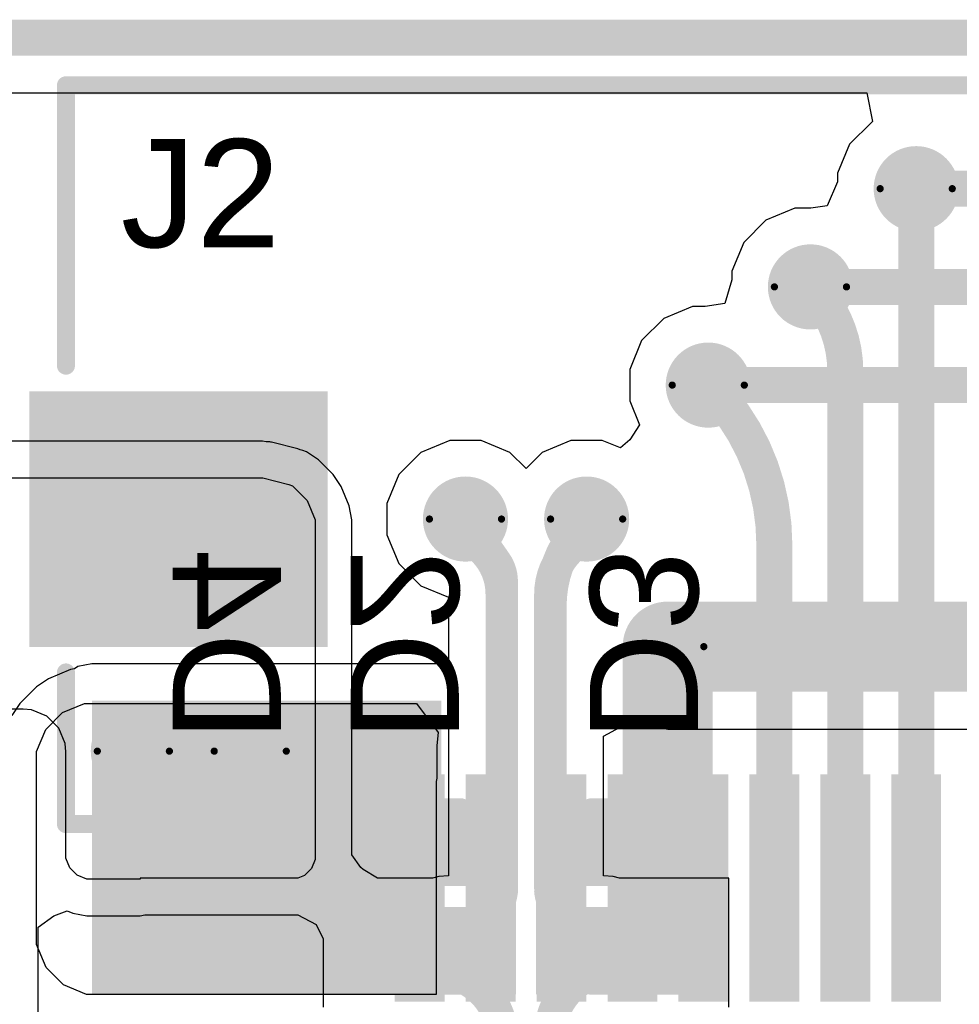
# Model space of a CAD drawing. Header units: inches. Extents: x -0.05 to 7.01, y -0.08 to 1.98.
# Tile 13 of 22: x 0.31 to 0.57, y 0.6 to 0.87. Entities that reach past the tile are written whole.
import ezdxf

# ---------------------------------------------------------------- set-up
doc = ezdxf.new("R2010")
doc.units = ezdxf.units.IN
doc.header["$MEASUREMENT"] = 0
for name, color, linetype in [('Board Outline', 216, 'Continuous'), ('Bottom Layer', 5, 'Continuous'), ('Bottom Overlay', 54, 'Continuous'), ('Bottom Paste', 16, 'Continuous'), ('Bottom Solder', 6, 'Continuous'), ('Drill Drawing', 1, 'Continuous'), ('Top Layer', 1, 'Continuous'), ('Top Overlay', 2, 'Continuous'), ('Top Paste', 8, 'Continuous'), ('Top Solder', 216, 'Continuous'), ('Via Holes', 16, 'Continuous')]:
    doc.layers.add(name, color=color, linetype=linetype)
doc.styles.add('Arial', font='txt', dxfattribs={"height": 0.2})

# ---------------------------------------------------------------- blocks, each defined once
blk = doc.blocks.new('HX0_5_10P_XJH2_0_043_2')
at = {"layer": 'Top Layer'}
for points in [[(-0.0541333, 0.080709), (-0.0442903, 0.080709), (-0.0442903, 0.021654), (-0.0541333, 0.021654)], [(-0.0344481, 0.0807089), (-0.0246051, 0.0807089), (-0.0246051, 0.0216539), (-0.0344481, 0.0216539)], [(-0.0147631, 0.0807089), (-0.0049201, 0.0807089), (-0.0049201, 0.0216539), (-0.0147631, 0.0216539)], [(0.0049218, 0.080709), (0.0147648, 0.080709), (0.0147648, 0.021654), (0.0049218, 0.021654)], [(0.0246069, 0.080709), (0.0344499, 0.080709), (0.0344499, 0.021654), (0.0246069, 0.021654)], [(0.0442919, 0.080709), (0.0541349, 0.080709), (0.0541349, 0.021654), (0.0442919, 0.021654)], [(0.0639769, 0.0807089), (0.0738199, 0.0807089), (0.0738199, 0.0216539), (0.0639769, 0.0216539)], [(0.0836619, 0.0807089), (0.0935049, 0.0807089), (0.0935049, 0.0216539), (0.0836619, 0.0216539)], [(0.1161395, -0.017717), (0.1948795, -0.017717), (0.1948795, -0.084646), (0.1161395, -0.084646)]]:
    blk.add_hatch(color=1, dxfattribs=at).paths.add_polyline_path(points)
at = {"layer": 'Top Paste'}
for points in [[(-0.0541333, 0.080709), (-0.0442903, 0.080709), (-0.0442903, 0.021654), (-0.0541333, 0.021654)], [(-0.0344481, 0.0807089), (-0.0246051, 0.0807089), (-0.0246051, 0.0216539), (-0.0344481, 0.0216539)], [(-0.0147631, 0.0807089), (-0.0049201, 0.0807089), (-0.0049201, 0.0216539), (-0.0147631, 0.0216539)], [(0.0049218, 0.080709), (0.0147648, 0.080709), (0.0147648, 0.021654), (0.0049218, 0.021654)], [(0.0246069, 0.080709), (0.0344499, 0.080709), (0.0344499, 0.021654), (0.0246069, 0.021654)], [(0.0442919, 0.080709), (0.0541349, 0.080709), (0.0541349, 0.021654), (0.0442919, 0.021654)], [(0.0639769, 0.0807089), (0.0738199, 0.0807089), (0.0738199, 0.0216539), (0.0639769, 0.0216539)], [(0.0836619, 0.0807089), (0.0935049, 0.0807089), (0.0935049, 0.0216539), (0.0836619, 0.0216539)], [(0.1161395, -0.017717), (0.1948795, -0.017717), (0.1948795, -0.084646), (0.1161395, -0.084646)]]:
    blk.add_hatch(color=8, dxfattribs=at).paths.add_polyline_path(points)
at = {"layer": 'Top Solder'}
for points in [[(-0.0561333, 0.082709), (-0.0422903, 0.082709), (-0.0422903, 0.019654), (-0.0561333, 0.019654)], [(-0.0364481, 0.0827089), (-0.0226051, 0.0827089), (-0.0226051, 0.0196539), (-0.0364481, 0.0196539)], [(-0.0167631, 0.0827089), (-0.0029201, 0.0827089), (-0.0029201, 0.0196539), (-0.0167631, 0.0196539)], [(0.0029218, 0.082709), (0.0167648, 0.082709), (0.0167648, 0.019654), (0.0029218, 0.019654)], [(0.0226069, 0.082709), (0.0364499, 0.082709), (0.0364499, 0.019654), (0.0226069, 0.019654)], [(0.0422919, 0.082709), (0.0561349, 0.082709), (0.0561349, 0.019654), (0.0422919, 0.019654)], [(0.0619769, 0.0827089), (0.0758199, 0.0827089), (0.0758199, 0.0196539), (0.0619769, 0.0196539)], [(0.0816619, 0.0827089), (0.0955049, 0.0827089), (0.0955049, 0.0196539), (0.0816619, 0.0196539)], [(0.1141395, -0.015717), (0.1968795, -0.015717), (0.1968795, -0.086646), (0.1141395, -0.086646)]]:
    blk.add_hatch(color=216, dxfattribs=at).paths.add_polyline_path(points)
at = {"layer": 'Top Overlay'}
for points, const_width in [([(0.1161396, 0.0571816), (0.1101394, 0.0511814)], 0.01), ([(0.1161396, 0.0571816), (0.1161396, 0.0451814)], 0.01), ([(0.1161396, 0.0451814), (0.1101394, 0.0511814)], 0.01), ([(0.1867285, 0.0334625), (0.1045745, 0.0334625)], 0.005), ([(0.1867285, 0.0334625), (0.1867285, -0.0086175)], 0.005), ([(0.1867225, -0.1715375), (0.1867224, -0.0937444)], 0.005), ([(0.1867225, -0.1715375), (-0.1867225, -0.1715375)], 0.005)]:
    blk.add_lwpolyline(points, dxfattribs=dict(at, const_width=const_width))
for points, const_width in [([(0.1136396, 0.0571816, 1), (0.1186396, 0.0571816, 1)], 0.005), ([(0.1136396, 0.0571816, 1), (0.1186396, 0.0571816, 1)], 0.005), ([(0.1076394, 0.0511814, 1), (0.1126394, 0.0511814, 1)], 0.005), ([(0.1076394, 0.0511814, 1), (0.1126394, 0.0511814, 1)], 0.005), ([(0.1136396, 0.0451814, 1), (0.1186396, 0.0451814, 1)], 0.005), ([(0.1136396, 0.0451814, 1), (0.1186396, 0.0451814, 1)], 0.005), ([(0.1033245, 0.0334625, 1), (0.1058245, 0.0334625, 1)], 0.0025), ([(0.1854785, 0.0334625, 1), (0.1879785, 0.0334625, 1)], 0.0025), ([(0.1854785, 0.0334625, 1), (0.1879785, 0.0334625, 1)], 0.0025), ([(0.1854785, -0.0086175, 1), (0.1879785, -0.0086175, 1)], 0.0025), ([(0.1854724, -0.0937444, 1), (0.1879724, -0.0937444, 1)], 0.0025), ([(0.1854725, -0.1715375, 1), (0.1879725, -0.1715375, 1)], 0.0025), ([(0.1854725, -0.1715375, 1), (0.1879725, -0.1715375, 1)], 0.0025)]:
    blk.add_lwpolyline(points, format="xyb", close=True, dxfattribs=dict(at, const_width=const_width))
blk = doc.blocks.new('DFN1006_2L__B__D____________B_11')
at = {"layer": 'Bottom Layer'}
for points in [[(-0.020669, 0.0137795), (-0.004921, 0.0137795), (-0.004921, -0.0137795), (-0.020669, -0.0137795)], [(0.0049211, 0.0137795), (0.0206691, 0.0137795), (0.0206691, -0.0137795), (0.0049211, -0.0137795)]]:
    blk.add_hatch(color=5, dxfattribs=at).paths.add_polyline_path(points)
at = {"layer": 'Bottom Paste'}
for points in [[(-0.020669, 0.0137795), (-0.004921, 0.0137795), (-0.004921, -0.0137795), (-0.020669, -0.0137795)], [(0.0049211, 0.0137795), (0.0206691, 0.0137795), (0.0206691, -0.0137795), (0.0049211, -0.0137795)]]:
    blk.add_hatch(color=16, dxfattribs=at).paths.add_polyline_path(points)
at = {"layer": 'Bottom Solder'}
for points in [[(-0.022669, 0.0157795), (-0.002921, 0.0157795), (-0.002921, -0.0157795), (-0.022669, -0.0157795)], [(0.0029211, 0.0157795), (0.0226691, 0.0157795), (0.0226691, -0.0157795), (0.0029211, -0.0157795)]]:
    blk.add_hatch(color=6, dxfattribs=at).paths.add_polyline_path(points)
at = {"layer": 'Bottom Overlay', "const_width": 0.005}
for points in [[(-0.0208001, 0.018471), (-0.024738, 0.014533)], [(-0.0208001, 0.018471), (-0.01, 0.018471)], [(0.0099999, 0.018471), (0.0208, 0.018471)], [(0.0208, 0.018471), (0.0247381, 0.014533)], [(-0.024738, 0.014533), (-0.024738, -0.014533)], [(0.0247381, 0.014533), (0.0247381, -0.014533)], [(-0.024738, -0.014533), (-0.0208001, -0.018471)], [(0.0247381, -0.014533), (0.0208, -0.018471)], [(-0.0208001, -0.018471), (-0.0196201, -0.018471)], [(-0.0196201, -0.018471), (-0.01, -0.018471)], [(0.0099999, -0.018471), (0.01962, -0.018471)], [(0.01962, -0.018471), (0.0208, -0.018471)]]:
    blk.add_lwpolyline(points, dxfattribs=at)
at = {"layer": 'Bottom Overlay', "const_width": 0.0025}
for points in [[(-0.0220501, 0.018471, 1), (-0.0195501, 0.018471, 1)], [(-0.0220501, 0.018471, 1), (-0.0195501, 0.018471, 1)], [(-0.01125, 0.018471, 1), (-0.00875, 0.018471, 1)], [(0.0087499, 0.018471, 1), (0.0112499, 0.018471, 1)], [(0.01955, 0.018471, 1), (0.02205, 0.018471, 1)], [(0.01955, 0.018471, 1), (0.02205, 0.018471, 1)], [(-0.025988, 0.014533, 1), (-0.023488, 0.014533, 1)], [(-0.025988, 0.014533, 1), (-0.023488, 0.014533, 1)], [(0.0234881, 0.014533, 1), (0.0259881, 0.014533, 1)], [(0.0234881, 0.014533, 1), (0.0259881, 0.014533, 1)], [(-0.025988, -0.014533, 1), (-0.023488, -0.014533, 1)], [(-0.025988, -0.014533, 1), (-0.023488, -0.014533, 1)], [(0.0234881, -0.014533, 1), (0.0259881, -0.014533, 1)], [(0.0234881, -0.014533, 1), (0.0259881, -0.014533, 1)], [(-0.0220501, -0.018471, 1), (-0.0195501, -0.018471, 1)], [(-0.0220501, -0.018471, 1), (-0.0195501, -0.018471, 1)], [(-0.0208701, -0.018471, 1), (-0.0183701, -0.018471, 1)], [(-0.0208701, -0.018471, 1), (-0.0183701, -0.018471, 1)], [(-0.01125, -0.018471, 1), (-0.00875, -0.018471, 1)], [(0.0087499, -0.018471, 1), (0.0112499, -0.018471, 1)], [(0.01837, -0.018471, 1), (0.02087, -0.018471, 1)], [(0.01837, -0.018471, 1), (0.02087, -0.018471, 1)], [(0.01955, -0.018471, 1), (0.02205, -0.018471, 1)], [(0.01955, -0.018471, 1), (0.02205, -0.018471, 1)]]:
    blk.add_lwpolyline(points, format="xyb", close=True, dxfattribs=at)
blk = doc.blocks.new('DFN1006_2L__B__D____________B_12')
at = {"layer": 'Bottom Layer'}
for points in [[(-0.020669, 0.0137795), (-0.004921, 0.0137795), (-0.004921, -0.0137795), (-0.020669, -0.0137795)], [(0.004921, 0.0137795), (0.020669, 0.0137795), (0.020669, -0.0137795), (0.004921, -0.0137795)]]:
    blk.add_hatch(color=5, dxfattribs=at).paths.add_polyline_path(points)
at = {"layer": 'Bottom Paste'}
for points in [[(-0.020669, 0.0137795), (-0.004921, 0.0137795), (-0.004921, -0.0137795), (-0.020669, -0.0137795)], [(0.004921, 0.0137795), (0.020669, 0.0137795), (0.020669, -0.0137795), (0.004921, -0.0137795)]]:
    blk.add_hatch(color=16, dxfattribs=at).paths.add_polyline_path(points)
at = {"layer": 'Bottom Solder'}
for points in [[(-0.022669, 0.0157795), (-0.002921, 0.0157795), (-0.002921, -0.0157795), (-0.022669, -0.0157795)], [(0.002921, 0.0157795), (0.022669, 0.0157795), (0.022669, -0.0157795), (0.002921, -0.0157795)]]:
    blk.add_hatch(color=6, dxfattribs=at).paths.add_polyline_path(points)
at = {"layer": 'Bottom Overlay', "const_width": 0.005}
for points in [[(-0.024738, 0.014533), (-0.0208, 0.018471)], [(-0.01, 0.018471), (-0.0208, 0.018471)], [(0.0208, 0.018471), (0.01, 0.018471)], [(0.024738, 0.014533), (0.0208, 0.018471)], [(-0.024738, -0.014533), (-0.024738, 0.014533)], [(0.024738, -0.014533), (0.024738, 0.014533)], [(-0.0208, -0.018471), (-0.024738, -0.014533)], [(0.0208, -0.018471), (0.024738, -0.014533)], [(-0.01962, -0.018471), (-0.0208, -0.018471)], [(-0.01, -0.018471), (-0.01962, -0.018471)], [(0.01962, -0.018471), (0.01, -0.018471)], [(0.0208, -0.018471), (0.01962, -0.018471)]]:
    blk.add_lwpolyline(points, dxfattribs=at)
at = {"layer": 'Bottom Overlay', "const_width": 0.0025}
for points in [[(-0.02205, 0.018471, 1), (-0.01955, 0.018471, 1)], [(-0.02205, 0.018471, 1), (-0.01955, 0.018471, 1)], [(-0.01125, 0.018471, 1), (-0.00875, 0.018471, 1)], [(0.00875, 0.018471, 1), (0.01125, 0.018471, 1)], [(0.01955, 0.018471, 1), (0.02205, 0.018471, 1)], [(0.01955, 0.018471, 1), (0.02205, 0.018471, 1)], [(-0.025988, 0.014533, 1), (-0.023488, 0.014533, 1)], [(-0.025988, 0.014533, 1), (-0.023488, 0.014533, 1)], [(0.023488, 0.014533, 1), (0.025988, 0.014533, 1)], [(0.023488, 0.014533, 1), (0.025988, 0.014533, 1)], [(-0.025988, -0.014533, 1), (-0.023488, -0.014533, 1)], [(-0.025988, -0.014533, 1), (-0.023488, -0.014533, 1)], [(0.023488, -0.014533, 1), (0.025988, -0.014533, 1)], [(0.023488, -0.014533, 1), (0.025988, -0.014533, 1)], [(-0.02205, -0.018471, 1), (-0.01955, -0.018471, 1)], [(-0.02205, -0.018471, 1), (-0.01955, -0.018471, 1)], [(-0.02087, -0.018471, 1), (-0.01837, -0.018471, 1)], [(-0.02087, -0.018471, 1), (-0.01837, -0.018471, 1)], [(-0.01125, -0.018471, 1), (-0.00875, -0.018471, 1)], [(0.00875, -0.018471, 1), (0.01125, -0.018471, 1)], [(0.01837, -0.018471, 1), (0.02087, -0.018471, 1)], [(0.01837, -0.018471, 1), (0.02087, -0.018471, 1)], [(0.01955, -0.018471, 1), (0.02205, -0.018471, 1)], [(0.01955, -0.018471, 1), (0.02205, -0.018471, 1)]]:
    blk.add_lwpolyline(points, format="xyb", close=True, dxfattribs=at)
blk = doc.blocks.new('DFN1006_2L__B__D____________B_13')
at = {"layer": 'Bottom Layer'}
for points in [[(-0.020669, 0.0137795), (-0.004921, 0.0137795), (-0.004921, -0.0137795), (-0.020669, -0.0137795)], [(0.004921, 0.0137795), (0.020669, 0.0137795), (0.020669, -0.0137795), (0.004921, -0.0137795)]]:
    blk.add_hatch(color=5, dxfattribs=at).paths.add_polyline_path(points)
at = {"layer": 'Bottom Paste'}
for points in [[(-0.020669, 0.0137795), (-0.004921, 0.0137795), (-0.004921, -0.0137795), (-0.020669, -0.0137795)], [(0.004921, 0.0137795), (0.020669, 0.0137795), (0.020669, -0.0137795), (0.004921, -0.0137795)]]:
    blk.add_hatch(color=16, dxfattribs=at).paths.add_polyline_path(points)
at = {"layer": 'Bottom Solder'}
for points in [[(-0.022669, 0.0157795), (-0.002921, 0.0157795), (-0.002921, -0.0157795), (-0.022669, -0.0157795)], [(0.002921, 0.0157795), (0.022669, 0.0157795), (0.022669, -0.0157795), (0.002921, -0.0157795)]]:
    blk.add_hatch(color=6, dxfattribs=at).paths.add_polyline_path(points)
at = {"layer": 'Bottom Overlay', "const_width": 0.005}
for points in [[(-0.024738, 0.014533), (-0.0208, 0.018471)], [(-0.01, 0.018471), (-0.0208, 0.018471)], [(0.0208, 0.018471), (0.01, 0.018471)], [(0.024738, 0.014533), (0.0208, 0.018471)], [(-0.024738, -0.014533), (-0.024738, 0.014533)], [(0.024738, -0.014533), (0.024738, 0.014533)], [(-0.0208, -0.018471), (-0.024738, -0.014533)], [(0.0208, -0.018471), (0.024738, -0.014533)], [(-0.01962, -0.018471), (-0.0208, -0.018471)], [(-0.01, -0.018471), (-0.01962, -0.018471)], [(0.01962, -0.018471), (0.01, -0.018471)], [(0.0208, -0.018471), (0.01962, -0.018471)]]:
    blk.add_lwpolyline(points, dxfattribs=at)
at = {"layer": 'Bottom Overlay', "const_width": 0.0025}
for points in [[(-0.02205, 0.018471, 1), (-0.01955, 0.018471, 1)], [(-0.02205, 0.018471, 1), (-0.01955, 0.018471, 1)], [(-0.01125, 0.018471, 1), (-0.00875, 0.018471, 1)], [(0.00875, 0.018471, 1), (0.01125, 0.018471, 1)], [(0.01955, 0.018471, 1), (0.02205, 0.018471, 1)], [(0.01955, 0.018471, 1), (0.02205, 0.018471, 1)], [(-0.025988, 0.014533, 1), (-0.023488, 0.014533, 1)], [(-0.025988, 0.014533, 1), (-0.023488, 0.014533, 1)], [(0.023488, 0.014533, 1), (0.025988, 0.014533, 1)], [(0.023488, 0.014533, 1), (0.025988, 0.014533, 1)], [(-0.025988, -0.014533, 1), (-0.023488, -0.014533, 1)], [(-0.025988, -0.014533, 1), (-0.023488, -0.014533, 1)], [(0.023488, -0.014533, 1), (0.025988, -0.014533, 1)], [(0.023488, -0.014533, 1), (0.025988, -0.014533, 1)], [(-0.02205, -0.018471, 1), (-0.01955, -0.018471, 1)], [(-0.02205, -0.018471, 1), (-0.01955, -0.018471, 1)], [(-0.02087, -0.018471, 1), (-0.01837, -0.018471, 1)], [(-0.02087, -0.018471, 1), (-0.01837, -0.018471, 1)], [(-0.01125, -0.018471, 1), (-0.00875, -0.018471, 1)], [(0.00875, -0.018471, 1), (0.01125, -0.018471, 1)], [(0.01837, -0.018471, 1), (0.02087, -0.018471, 1)], [(0.01837, -0.018471, 1), (0.02087, -0.018471, 1)], [(0.01955, -0.018471, 1), (0.02205, -0.018471, 1)], [(0.01955, -0.018471, 1), (0.02205, -0.018471, 1)]]:
    blk.add_lwpolyline(points, format="xyb", close=True, dxfattribs=at)

msp = doc.modelspace()

# ---------------------------------------------------------------- hatches: boundary and pattern name
at = {"layer": 'Bottom Layer'}
h = msp.add_hatch(color=5, dxfattribs=at)
edge = h.paths.add_edge_path()
edge.add_arc((0.5603507, 0.8242518), 0.011811, 0, 360)
h = msp.add_hatch(color=5, dxfattribs=at)
edge = h.paths.add_edge_path()
edge.add_arc((0.531, 0.797), 0.011811, 0, 360)
h = msp.add_hatch(color=5, dxfattribs=at)
edge = h.paths.add_edge_path()
edge.add_arc((0.5026493, 0.7697483), 0.011811, 0, 360)
h = msp.add_hatch(color=5, dxfattribs=at)
edge = h.paths.add_edge_path()
edge.add_arc((0.4352721, 0.73258), 0.011811, 0, 360)
h = msp.add_hatch(color=5, dxfattribs=at)
edge = h.paths.add_edge_path()
edge.add_arc((0.4688941, 0.73258), 0.011811, 0, 360)
h = msp.add_hatch(color=5, dxfattribs=at)
edge = h.paths.add_edge_path()
edge.add_arc((0.491401, 0.6971777), 0.011811, 0, 360)
h = msp.add_hatch(color=5, dxfattribs=at)
edge = h.paths.add_edge_path()
edge.add_arc((0.3431148, 0.6681814), 0.011811, 0, 360)
h = msp.add_hatch(color=5, dxfattribs=at)
edge = h.paths.add_edge_path()
edge.add_arc((0.3755564, 0.6681814), 0.011811, 0, 360)
at = {"layer": 'Top Layer'}
h = msp.add_hatch(color=1, dxfattribs=at)
edge = h.paths.add_edge_path()
edge.add_arc((0.5603507, 0.8242518), 0.011811, 0, 360)
h = msp.add_hatch(color=1, dxfattribs=at)
edge = h.paths.add_edge_path()
edge.add_arc((0.531, 0.797), 0.011811, 0, 360)
h = msp.add_hatch(color=1, dxfattribs=at)
edge = h.paths.add_edge_path()
edge.add_arc((0.5026493, 0.7697483), 0.011811, 0, 360)
h = msp.add_hatch(color=1, dxfattribs=at)
edge = h.paths.add_edge_path()
edge.add_arc((0.4352721, 0.73258), 0.011811, 0, 360)
h = msp.add_hatch(color=1, dxfattribs=at)
edge = h.paths.add_edge_path()
edge.add_arc((0.4688941, 0.73258), 0.011811, 0, 360)
h = msp.add_hatch(color=1, dxfattribs=at)
edge = h.paths.add_edge_path()
edge.add_arc((0.491401, 0.6971777), 0.011811, 0, 360)
for points in [[(0.3316304, 0.6006896), (0.4285748, 0.6006896), (0.4285748, 0.682223), (0.3316304, 0.682223)], [(0.416518, 0.6006896), (0.4285748, 0.6006896), (0.4285748, 0.6597446), (0.416518, 0.6597446)], [(0.4373191, 0.6006896), (0.4493355, 0.6006896), (0.4493355, 0.6597446), (0.4373191, 0.6597446)], [(0.4373191, 0.6006896), (0.4471621, 0.6006896), (0.4471621, 0.6597446), (0.4373191, 0.6597446)], [(0.4668471, 0.6597445), (0.4548307, 0.6597445), (0.4548307, 0.6006895), (0.4668471, 0.6006895)], [(0.4816107, 0.6006895), (0.5012957, 0.6006895), (0.5012957, 0.6462169), (0.4816107, 0.6462169)]]:
    msp.add_hatch(color=1, dxfattribs=at).paths.add_polyline_path(points)
h = msp.add_hatch(color=1, dxfattribs=at)
edge = h.paths.add_edge_path()
edge.add_arc((0.3431148, 0.6681814), 0.011811, 0, 360)
h = msp.add_hatch(color=1, dxfattribs=at)
edge = h.paths.add_edge_path()
edge.add_arc((0.3755564, 0.6681814), 0.011811, 0, 360)
at = {"layer": 'Via Holes'}
h = msp.add_hatch(color=7, dxfattribs=at)
edge = h.paths.add_edge_path()
edge.add_arc((0.5603507, 0.8242518), 0.0059055, 0, 360)
h = msp.add_hatch(color=7, dxfattribs=at)
edge = h.paths.add_edge_path()
edge.add_arc((0.531, 0.797), 0.0059055, 0, 360)
h = msp.add_hatch(color=7, dxfattribs=at)
edge = h.paths.add_edge_path()
edge.add_arc((0.5026493, 0.7697483), 0.0059055, 0, 360)
h = msp.add_hatch(color=7, dxfattribs=at)
edge = h.paths.add_edge_path()
edge.add_arc((0.4352721, 0.73258), 0.0059055, 0, 360)
h = msp.add_hatch(color=7, dxfattribs=at)
edge = h.paths.add_edge_path()
edge.add_arc((0.4688941, 0.73258), 0.0059055, 0, 360)
h = msp.add_hatch(color=7, dxfattribs=at)
edge = h.paths.add_edge_path()
edge.add_arc((0.491401, 0.6971777), 0.0059055, 0, 360)
h = msp.add_hatch(color=7, dxfattribs=at)
edge = h.paths.add_edge_path()
edge.add_arc((0.3431148, 0.6681814), 0.0059055, 0, 360)
h = msp.add_hatch(color=7, dxfattribs=at)
edge = h.paths.add_edge_path()
edge.add_arc((0.3755564, 0.6681814), 0.0059055, 0, 360)

# ---------------------------------------------------------------- linework, layer by layer
at = {"layer": 'Board Outline', "const_width": 0.01}
msp.add_lwpolyline([(5e-07, 0.8661422), (1.771654, 0.8661422)], dxfattribs=at)
at = {"layer": 'Bottom Layer'}
for p, q in [((0.0152939, 0.8508488), (0.5466616, 0.8508488)), ((0.5466616, 0.8508488), (0.5482529, 0.8428488)), ((0.5479958, 0.8427423), (0.5418602, 0.8366067)), ((0.5482529, 0.8428488), (0.5479958, 0.8427423)), ((0.5418602, 0.8366067), (0.5385397, 0.8285903)), ((0.5385397, 0.8285903), (0.5385397, 0.8261442)), ((0.5385397, 0.8261442), (0.5356302, 0.8194794)), ((0.5266615, 0.818811), (0.5186451, 0.8154905)), ((0.5311486, 0.818811), (0.5266615, 0.818811)), ((0.5356302, 0.8194794), (0.5311486, 0.818811)), ((0.5186451, 0.8154905), (0.5125095, 0.8093549)), ((0.5125095, 0.8093549), (0.509189, 0.8013385)), ((0.509189, 0.8013385), (0.509189, 0.7989504)), ((0.509189, 0.7989504), (0.507229, 0.7923693)), ((0.507229, 0.7923693), (0.5017979, 0.7915593)), ((0.4983108, 0.7915593), (0.4902944, 0.7882388)), ((0.5017979, 0.7915593), (0.4983108, 0.7915593)), ((0.4902944, 0.7882388), (0.4841588, 0.7821032)), ((0.4841588, 0.7821032), (0.4808383, 0.7740868)), ((0.4808383, 0.7740868), (0.4808383, 0.7654098)), ((0.4808383, 0.7654098), (0.4835933, 0.7587586)), ((0.4835933, 0.7587586), (0.4808621, 0.7545474)), ((0.3789997, 0.7541959), (0.246612, 0.7541959)), ((0.3799898, 0.753999), (0.3789997, 0.7541959)), ((0.4309336, 0.754391), (0.4229172, 0.7510705)), ((0.4396106, 0.754391), (0.4309336, 0.754391)), ((0.447627, 0.7510705), (0.4396106, 0.754391)), ((0.4645556, 0.754391), (0.4565392, 0.7510705)), ((0.4732326, 0.754391), (0.4645556, 0.754391)), ((0.478266, 0.7523061), (0.4732326, 0.754391)), ((0.4808621, 0.7545474), (0.478266, 0.7523061)), ((0.3809993, 0.7539979), (0.3799898, 0.753999)), ((0.3812251, 0.7539041), (0.3809993, 0.7539979)), ((0.3814694, 0.7538923), (0.3812251, 0.7539041)), ((0.3887495, 0.7520754), (0.3814694, 0.7538923)), ((0.3894371, 0.7517509), (0.3887495, 0.7520754)), ((0.3901823, 0.7516027), (0.3894371, 0.7517509)), ((0.3911428, 0.7512049), (0.3901823, 0.7516027)), ((0.3944506, 0.7489947), (0.3911428, 0.7512049)), ((0.3985432, 0.7449021), (0.3944506, 0.7489947)), ((0.4229172, 0.7510705), (0.4167816, 0.7449349)), ((0.4520831, 0.7466144), (0.447627, 0.7510705)), ((0.4565392, 0.7510705), (0.4520831, 0.7466144)), ((0.246612, 0.744), (0.3789997, 0.744)), ((0.3789997, 0.744), (0.3789999, 0.7439997)), ((0.3789999, 0.7439997), (0.379, 0.7439998)), ((0.379, 0.7439998), (0.3790005, 0.7439998)), ((0.3790005, 0.7439998), (0.3862806, 0.7421829)), ((0.4007533, 0.7415944), (0.3985432, 0.7449021)), ((0.4167816, 0.7449349), (0.4134611, 0.7369185)), ((0.3862806, 0.7421829), (0.387241, 0.7417851)), ((0.387241, 0.7417851), (0.3913335, 0.7376926)), ((0.4029682, 0.7362469), (0.4007533, 0.7415944)), ((0.3913335, 0.7376926), (0.3935483, 0.7323454)), ((0.4037442, 0.7323453), (0.4029682, 0.7362469)), ((0.4134611, 0.7369185), (0.4134611, 0.7282415)), ((0.3935483, 0.7323454), (0.3935482, 0.7294515)), ((0.4037441, 0.7294511), (0.4037442, 0.7323453)), ((0.3935482, 0.7294515), (0.3935484, 0.6867789)), ((0.4037443, 0.6867842), (0.4037441, 0.7294511)), ((0.4134611, 0.7282415), (0.4167816, 0.7202251)), ((0.4167816, 0.7202251), (0.4229172, 0.7140895)), ((0.4229172, 0.7140895), (0.430549, 0.7109283)), ((0.430549, 0.7109283), (0.430549, 0.6335759)), ((0.3935484, 0.6867789), (0.3935732, 0.6394262)), ((0.4037691, 0.6394316), (0.4037443, 0.6867842)), ((0.3125266, 0.6798596), (0.2496729, 0.6798598)), ((0.3148451, 0.6796314), (0.3125266, 0.6798596)), ((0.319129, 0.677857), (0.3148451, 0.6796314)), ((0.3218673, 0.6751188), (0.319129, 0.677857)), ((0.3224078, 0.6745785), (0.3218673, 0.6751188)), ((0.4736172, 0.6723784), (0.4816172, 0.6766545)), ((0.4816172, 0.6766545), (0.4826219, 0.6759832)), ((0.4826219, 0.6759832), (0.491401, 0.6742369)), ((0.3224084, 0.6745766), (0.3224078, 0.6745785)), ((0.3241822, 0.6702944), (0.3224084, 0.6745766)), ((0.4736172, 0.6335759), (0.4736172, 0.6723784)), ((0.491401, 0.6742369), (0.9023364, 0.6742369)), ((0.3244101, 0.6679782), (0.3241822, 0.6702944)), ((0.3244108, 0.667976), (0.3244101, 0.6679782)), ((0.3244105, 0.6679758), (0.3244108, 0.667976)), ((0.3244105, 0.6384595), (0.3244105, 0.6679758)), ((0.3935732, 0.6394262), (0.3935732, 0.6380834)), ((0.4062161, 0.6359335), (0.4037691, 0.6394316)), ((0.3255096, 0.6358059), (0.3244105, 0.6384595)), ((0.3935732, 0.6380834), (0.3925455, 0.6356024)), ((0.3275406, 0.6337749), (0.3255096, 0.6358059)), ((0.3925455, 0.6356024), (0.3906465, 0.6337034)), ((0.4068966, 0.6353356), (0.4062161, 0.6359335)), ((0.4109008, 0.63293), (0.4068966, 0.6353356)), ((0.3301942, 0.6326758), (0.3275406, 0.6337749)), ((0.3449965, 0.6326758), (0.3301942, 0.6326758)), ((0.388779, 0.6329299), (0.3449965, 0.6329299)), ((0.3449965, 0.6329299), (0.3449965, 0.6326758)), ((0.3906465, 0.6337034), (0.388779, 0.6329299)), ((0.4261052, 0.63293), (0.4109008, 0.63293)), ((0.4278884, 0.6334052), (0.4261052, 0.63293)), ((0.430549, 0.6335759), (0.4278884, 0.6334052)), ((0.4762778, 0.6334052), (0.4736172, 0.6335759)), ((0.478061, 0.63293), (0.4762778, 0.6334052)), ((0.5083902, 0.63293), (0.478061, 0.63293)), ((0.5083902, 0.597182), (0.5083902, 0.63293)), ((0.3210416, 0.6224695), (0.3247377, 0.6238999)), ((0.3247377, 0.6238999), (0.3262926, 0.6232559)), ((0.3262926, 0.6232559), (0.3301942, 0.6224799)), ((0.3167377, 0.6193447), (0.3210416, 0.6224695)), ((0.3301942, 0.6224799), (0.3449965, 0.6224799)), ((0.3449965, 0.6224799), (0.346274, 0.622734)), ((0.346274, 0.622734), (0.3887789, 0.622734)), ((0.3887789, 0.622734), (0.3938435, 0.620106)), ((0.3167375, 0.5309685), (0.3167377, 0.6193447)), ((0.3938435, 0.620106), (0.3957761, 0.616106)), ((0.3957761, 0.616106), (0.3957761, 0.597182))]:
    msp.add_line(p, q, dxfattribs=at)
for points, const_width in [([(0.5603507, 0.829811), (0.5609097, 0.829252)], 0.01), ([(0.5603507, 0.8242517), (1.5902032, 0.8242518)], 0.01), ([(0.531, 0.797), (1.0622654, 0.797)], 0.01), ([(0.5026493, 0.7697483), (0.9418667, 0.7697483)], 0.01), ([(0.4352721, 0.73258), (0.4437199, 0.7204429)], 0.009), ([(0.4453331, 0.6299924), (0.4453331, 0.7153015)], 0.009), ([(0.4588331, 0.6299924), (0.4588331, 0.7082906)], 0.009), ([(0.491401, 0.6971777), (0.9023364, 0.6971777)], 0.025), ([(0.4453331, 0.6292119), (0.4453331, 0.6299912)], 0.009), ([(0.4288351, 0.6186514), (0.4351797, 0.6190585)], 0.009), ([(0.4689866, 0.6190585), (0.4753312, 0.6186514)], 0.009), ([(0.4805379, 0.6134231), (0.4846107, 0.616056)], 0.009), ([(0.4195555, 0.6153149), (0.4236283, 0.612682)], 0.009), ([(0.4670046, 0.6046745), (0.4805379, 0.6134231)], 0.009), ([(0.4236283, 0.612682), (0.4371616, 0.6039334)], 0.009)]:
    msp.add_lwpolyline(points, dxfattribs=dict(at, const_width=const_width))
for points, const_width in [([(0.5578507, 0.829811, 1), (0.5628507, 0.829811, 1)], 0.005), ([(0.5584097, 0.829252, 1), (0.5634097, 0.829252, 1)], 0.005), ([(0.5578507, 0.8242517, 1), (0.5628507, 0.8242517, 1)], 0.005), ([(0.5285, 0.797, 1), (0.5335, 0.797, 1)], 0.005), ([(0.5001493, 0.7697483, 1), (0.5051493, 0.7697483, 1)], 0.005), ([(0.4330221, 0.73258, 1), (0.4375221, 0.73258, 1)], 0.0045), ([(0.4666441, 0.73258, 1), (0.4711441, 0.73258, 1)], 0.0045), ([(0.4597206, 0.722633, 1), (0.4642206, 0.722633, 1)], 0.0045), ([(0.4597206, 0.722633, 1), (0.4642206, 0.722633, 1)], 0.0045), ([(0.4414699, 0.7204429, 1), (0.4459699, 0.7204429, 1)], 0.0045), ([(0.44147, 0.7204429, 1), (0.44597, 0.7204429, 1)], 0.0045), ([(0.4430831, 0.7153015, 1), (0.4475831, 0.7153015, 1)], 0.0045), ([(0.4430831, 0.7153015, 1), (0.4475831, 0.7153015, 1)], 0.0045), ([(0.4565831, 0.7082906, 1), (0.4610831, 0.7082906, 1)], 0.0045), ([(0.4565831, 0.7082906, 1), (0.4610831, 0.7082906, 1)], 0.0045), ([(0.485151, 0.6971777, 1), (0.497651, 0.6971777, 1)], 0.0125), ([(0.4430831, 0.6299924, 1), (0.4475831, 0.6299924, 1)], 0.0045), ([(0.4430831, 0.6299912, 1), (0.4475831, 0.6299912, 1)], 0.0045), ([(0.4430832, 0.6299924, 1), (0.4475832, 0.6299924, 1)], 0.0045), ([(0.4430832, 0.6299912, 1), (0.4475832, 0.6299912, 1)], 0.0045), ([(0.4565831, 0.6299924, 1), (0.4610831, 0.6299924, 1)], 0.0045), ([(0.4430831, 0.6292119, 1), (0.4475831, 0.6292119, 1)], 0.0045), ([(0.4430831, 0.6292119, 1), (0.4475831, 0.6292119, 1)], 0.0045), ([(0.4565832, 0.6292119, 1), (0.4610832, 0.6292119, 1)], 0.0045), ([(0.4265851, 0.6186514, 1), (0.4310851, 0.6186514, 1)], 0.0045), ([(0.4329297, 0.6190586, 1), (0.4374297, 0.6190586, 1)], 0.0045), ([(0.4329297, 0.6190585, 1), (0.4374297, 0.6190585, 1)], 0.0045), ([(0.4667366, 0.6190586, 1), (0.4712366, 0.6190586, 1)], 0.0045), ([(0.4667366, 0.6190585, 1), (0.4712366, 0.6190585, 1)], 0.0045), ([(0.4730812, 0.6186514, 1), (0.4775812, 0.6186514, 1)], 0.0045), ([(0.4823607, 0.616056, 1), (0.4868607, 0.616056, 1)], 0.0045), ([(0.4173055, 0.6153149, 1), (0.4218055, 0.6153149, 1)], 0.0045), ([(0.4782879, 0.6134231, 1), (0.4827879, 0.6134231, 1)], 0.0045), ([(0.4782879, 0.6134231, 1), (0.4827879, 0.6134231, 1)], 0.0045), ([(0.4213783, 0.612682, 1), (0.4258783, 0.612682, 1)], 0.0045), ([(0.4213783, 0.612682, 1), (0.4258783, 0.612682, 1)], 0.0045), ([(0.4349116, 0.6039334, 1), (0.4394116, 0.6039334, 1)], 0.0045), ([(0.4349116, 0.6039334, 1), (0.4394116, 0.6039334, 1)], 0.0045), ([(0.4647546, 0.6046745, 1), (0.4692546, 0.6046745, 1)], 0.0045), ([(0.4647546, 0.6046745, 1), (0.4692546, 0.6046745, 1)], 0.0045)]:
    msp.add_lwpolyline(points, format="xyb", close=True, dxfattribs=dict(at, const_width=const_width))
at = {"layer": 'Bottom Layer', "const_width": 0.009}
for points in [[(0.4619706, 0.722633, -0.088900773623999), (0.4688941, 0.73258)], [(0.4588331, 0.7082906, -0.1081000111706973), (0.4619706, 0.722633)], [(0.44372, 0.7204429, -0.15319519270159), (0.4453331, 0.7153015)], [(0.4453332, 0.6299924, -3.33333331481e-05), (0.4453332, 0.6299912)], [(0.4453331, 0.6292119, -0.3409431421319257), (0.4351797, 0.6190586)], [(0.4689866, 0.6190586, -0.3409431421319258), (0.4588332, 0.6292119)], [(0.4371616, 0.6039334, -0.2375756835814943), (0.4453331, 0.589985)], [(0.4588331, 0.5907261, -0.2375756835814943), (0.4670046, 0.6046745)]]:
    msp.add_lwpolyline(points, format="xyb", dxfattribs=at)
at = {"layer": 'Drill Drawing'}
for points, const_width in [([(0.5703507, 0.8242518, 1), (0.5503507, 0.8242518, 1)], 0.002), ([(0.5498507, 0.8242518, 1), (0.5508507, 0.8242518, 1)], 0.001), ([(0.5698507, 0.8242518, 1), (0.5708507, 0.8242518, 1)], 0.001), ([(0.541, 0.797, 1), (0.521, 0.797, 1)], 0.002), ([(0.5205, 0.797, 1), (0.5215, 0.797, 1)], 0.001), ([(0.5405, 0.797, 1), (0.5415, 0.797, 1)], 0.001), ([(0.5126493, 0.7697483, 1), (0.4926493, 0.7697483, 1)], 0.002), ([(0.4921493, 0.7697483, 1), (0.4931493, 0.7697483, 1)], 0.001), ([(0.5121493, 0.7697483, 1), (0.5131493, 0.7697483, 1)], 0.001), ([(0.4452721, 0.73258, 1), (0.4252721, 0.73258, 1)], 0.002), ([(0.4788941, 0.73258, 1), (0.4588941, 0.73258, 1)], 0.002), ([(0.4247721, 0.73258, 1), (0.4257721, 0.73258, 1)], 0.001), ([(0.4447721, 0.73258, 1), (0.4457721, 0.73258, 1)], 0.001), ([(0.4583941, 0.73258, 1), (0.4593941, 0.73258, 1)], 0.001), ([(0.4783941, 0.73258, 1), (0.4793941, 0.73258, 1)], 0.001), ([(0.501401, 0.6971777, 1), (0.481401, 0.6971777, 1)], 0.002), ([(0.480901, 0.6971777, 1), (0.481901, 0.6971777, 1)], 0.001), ([(0.500901, 0.6971777, 1), (0.501901, 0.6971777, 1)], 0.001), ([(0.3531148, 0.6681814, 1), (0.3331148, 0.6681814, 1)], 0.002), ([(0.3855564, 0.6681814, 1), (0.3655564, 0.6681814, 1)], 0.002), ([(0.3326148, 0.6681814, 1), (0.3336148, 0.6681814, 1)], 0.001), ([(0.3526148, 0.6681814, 1), (0.3536148, 0.6681814, 1)], 0.001), ([(0.3650564, 0.6681814, 1), (0.3660564, 0.6681814, 1)], 0.001), ([(0.3850564, 0.6681814, 1), (0.3860564, 0.6681814, 1)], 0.001)]:
    msp.add_lwpolyline(points, format="xyb", close=True, dxfattribs=dict(at, const_width=const_width))
at = {"layer": 'Top Layer'}
for p, q in [((0.0152939, 0.8508488), (0.5466616, 0.8508488)), ((0.5466616, 0.8508488), (0.5482529, 0.8428488)), ((0.5479958, 0.8427423), (0.5418602, 0.8366067)), ((0.5482529, 0.8428488), (0.5479958, 0.8427423)), ((0.5418602, 0.8366067), (0.5385397, 0.8285903)), ((0.5385397, 0.8285903), (0.5385397, 0.8261442)), ((0.5385397, 0.8261442), (0.5356302, 0.8194794)), ((0.5266615, 0.818811), (0.5186451, 0.8154905)), ((0.5311486, 0.818811), (0.5266615, 0.818811)), ((0.5356302, 0.8194794), (0.5311486, 0.818811)), ((0.5186451, 0.8154905), (0.5125095, 0.8093549)), ((0.5125095, 0.8093549), (0.509189, 0.8013385)), ((0.509189, 0.8013385), (0.509189, 0.7989504)), ((0.509189, 0.7989504), (0.507229, 0.7923693)), ((0.507229, 0.7923693), (0.5017979, 0.7915593)), ((0.4983108, 0.7915593), (0.4902944, 0.7882388)), ((0.5017979, 0.7915593), (0.4983108, 0.7915593)), ((0.4902944, 0.7882388), (0.4841588, 0.7821032)), ((0.4841588, 0.7821032), (0.4808383, 0.7740868)), ((0.4808383, 0.7740868), (0.4808383, 0.7654098)), ((0.4808383, 0.7654098), (0.4835933, 0.7587586)), ((0.4835933, 0.7587586), (0.4808621, 0.7545474)), ((0.4309336, 0.754391), (0.4229172, 0.7510705)), ((0.4396106, 0.754391), (0.4309336, 0.754391)), ((0.447627, 0.7510705), (0.4396106, 0.754391)), ((0.4645556, 0.754391), (0.4565392, 0.7510705)), ((0.4732326, 0.754391), (0.4645556, 0.754391)), ((0.478266, 0.7523061), (0.4732326, 0.754391)), ((0.4808621, 0.7545474), (0.478266, 0.7523061)), ((0.4229172, 0.7510705), (0.4167816, 0.7449349)), ((0.4520831, 0.7466144), (0.447627, 0.7510705)), ((0.4565392, 0.7510705), (0.4520831, 0.7466144)), ((0.4167816, 0.7449349), (0.4134611, 0.7369185)), ((0.4134611, 0.7369185), (0.4134611, 0.7282415)), ((0.4134611, 0.7282415), (0.4167816, 0.7202251)), ((0.4167816, 0.7202251), (0.4229172, 0.7140895)), ((0.4229172, 0.7140895), (0.430549, 0.7109283)), ((0.430549, 0.7109283), (0.430549, 0.6940391)), ((0.430549, 0.6940391), (0.4285747, 0.6924189)), ((0.3277286, 0.6916428), (0.3268301, 0.6910425)), ((0.3316304, 0.6924189), (0.3277286, 0.6916428)), ((0.4285747, 0.6924189), (0.3316304, 0.6924189)), ((0.325703, 0.6908181), (0.3195805, 0.6882821)), ((0.3257032, 0.6908183), (0.325703, 0.6908181)), ((0.3268301, 0.6910425), (0.3257032, 0.6908183)), ((0.3162724, 0.6860718), (0.3115861, 0.6813855)), ((0.3195802, 0.688282), (0.3162724, 0.6860718)), ((0.3195805, 0.6882821), (0.3195802, 0.688282)), ((0.3115861, 0.6813855), (0.3093759, 0.6780777)), ((0.323482, 0.6788622), (0.329605, 0.6813985)), ((0.329605, 0.6813985), (0.4217018, 0.6813985)), ((0.4217018, 0.6813985), (0.4276889, 0.6733984)), ((0.3187957, 0.6741759), (0.323482, 0.6788622)), ((0.3162595, 0.6680529), (0.3187957, 0.6741759)), ((0.4276889, 0.6733984), (0.427319, 0.6697445)), ((0.427319, 0.6697445), (0.4273191, 0.6697445)), ((0.4273191, 0.6697445), (0.4273191, 0.6607295)), ((0.3162595, 0.6145567), (0.3162595, 0.6680529)), ((0.4273191, 0.6607295), (0.4271232, 0.6597446)), ((0.4271232, 0.6597446), (0.4271232, 0.6006896)), ((0.3188948, 0.6081944), (0.3162595, 0.6145567)), ((0.3237643, 0.6033249), (0.3188948, 0.6081944)), ((0.3301266, 0.6006896), (0.3237643, 0.6033249)), ((0.4271232, 0.6006896), (0.3301266, 0.6006896))]:
    msp.add_line(p, q, dxfattribs=at)
for points, const_width in [([(0.5603507, 0.829811), (0.5603508, 0.8298109)], 0.01), ([(0.5603508, 0.630217), (0.5603508, 0.8298109)], 0.01), ([(0.5406656, 0.6302171), (0.5406656, 0.7736652)], 0.01), ([(0.4378087, 0.7264561), (0.4403026, 0.7239622)], 0.009), ([(0.4638636, 0.7239622), (0.4663575, 0.7264561)], 0.009), ([(0.5209806, 0.6302171), (0.5209806, 0.7254926)], 0.01), ([(0.4403026, 0.7239622), (0.4403057, 0.7239591)], 0.009), ([(0.4638605, 0.7239591), (0.4638636, 0.7239622)], 0.009), ([(0.4453331, 0.6601024), (0.4453331, 0.7118175)], 0.009), ([(0.4588331, 0.6601023), (0.4588331, 0.7118175)], 0.009), ([(0.491401, 0.6371838), (0.491401, 0.6971777)], 0.025), ([(0.4422406, 0.6302171), (0.4422406, 0.6526364)], 0.009), ([(0.4619256, 0.630217), (0.4619256, 0.6526363)], 0.009), ([(0.4882701, 0.6335529), (0.491901, 0.6371838)], 0.01), ([(0.4225556, 0.6302263), (0.4225556, 0.6314756)], 0.012), ([(0.4816106, 0.630217), (0.4816107, 0.6302171)], 0.01)]:
    msp.add_lwpolyline(points, dxfattribs=dict(at, const_width=const_width))
for points, const_width in [([(0.5578507, 0.829811, 1), (0.5628507, 0.829811, 1)], 0.005), ([(0.5578508, 0.8298109, 1), (0.5628508, 0.8298109, 1)], 0.005), ([(0.5578508, 0.8298109, 1), (0.5628508, 0.8298109, 1)], 0.005), ([(0.5285, 0.797, 1), (0.5335, 0.797, 1)], 0.005), ([(0.5381656, 0.7736652, 1), (0.5431656, 0.7736652, 1)], 0.005), ([(0.5381656, 0.7736652, 1), (0.5431656, 0.7736652, 1)], 0.005), ([(0.5001493, 0.7697483, 1), (0.5051493, 0.7697483, 1)], 0.005), ([(0.4330221, 0.73258, 1), (0.4375221, 0.73258, 1)], 0.0045), ([(0.4666441, 0.73258, 1), (0.4711441, 0.73258, 1)], 0.0045), ([(0.4355587, 0.7264561, 1), (0.4400587, 0.7264561, 1)], 0.0045), ([(0.4355587, 0.7264561, 1), (0.4400587, 0.7264561, 1)], 0.0045), ([(0.4641075, 0.7264561, 1), (0.4686075, 0.7264561, 1)], 0.0045), ([(0.4641075, 0.7264561, 1), (0.4686075, 0.7264561, 1)], 0.0045), ([(0.5184806, 0.7254926, 1), (0.5234806, 0.7254926, 1)], 0.005), ([(0.5184806, 0.7254926, 1), (0.5234806, 0.7254926, 1)], 0.005), ([(0.4380526, 0.7239622, 1), (0.4425526, 0.7239622, 1)], 0.0045), ([(0.4380526, 0.7239622, 1), (0.4425526, 0.7239622, 1)], 0.0045), ([(0.4380526, 0.7239622, 1), (0.4425526, 0.7239622, 1)], 0.0045), ([(0.4380557, 0.7239591, 1), (0.4425557, 0.7239591, 1)], 0.0045), ([(0.4380557, 0.7239591, 1), (0.4425557, 0.7239591, 1)], 0.0045), ([(0.4380557, 0.7239591, 1), (0.4425557, 0.7239591, 1)], 0.0045), ([(0.4616105, 0.7239591, 1), (0.4661105, 0.7239591, 1)], 0.0045), ([(0.4616105, 0.7239591, 1), (0.4661105, 0.7239591, 1)], 0.0045), ([(0.4616105, 0.7239591, 1), (0.4661105, 0.7239591, 1)], 0.0045), ([(0.4616136, 0.7239622, 1), (0.4661136, 0.7239622, 1)], 0.0045), ([(0.4616136, 0.7239622, 1), (0.4661136, 0.7239622, 1)], 0.0045), ([(0.4616136, 0.7239622, 1), (0.4661136, 0.7239622, 1)], 0.0045), ([(0.4430831, 0.7118175, 1), (0.4475831, 0.7118175, 1)], 0.0045), ([(0.4430831, 0.7118175, 1), (0.4475831, 0.7118175, 1)], 0.0045), ([(0.4565831, 0.7118175, 1), (0.4610831, 0.7118175, 1)], 0.0045), ([(0.4565831, 0.7118175, 1), (0.4610831, 0.7118175, 1)], 0.0045), ([(0.485151, 0.6971777, 1), (0.497651, 0.6971777, 1)], 0.0125), ([(0.4430831, 0.6601024, 1), (0.4475831, 0.6601024, 1)], 0.0045), ([(0.4430831, 0.6601024, 1), (0.4475831, 0.6601024, 1)], 0.0045), ([(0.4565831, 0.6601023, 1), (0.4610831, 0.6601023, 1)], 0.0045), ([(0.4565831, 0.6601023, 1), (0.4610831, 0.6601023, 1)], 0.0045), ([(0.4415368, 0.6563693, 1), (0.4460368, 0.6563693, 1)], 0.0045), ([(0.4415368, 0.6563693, 1), (0.4460368, 0.6563693, 1)], 0.0045), ([(0.4581294, 0.6563692, 1), (0.4626294, 0.6563692, 1)], 0.0045), ([(0.4581294, 0.6563692, 1), (0.4626294, 0.6563692, 1)], 0.0045), ([(0.4399906, 0.6526364, 1), (0.4444906, 0.6526364, 1)], 0.0045), ([(0.4399906, 0.6526364, 1), (0.4444906, 0.6526364, 1)], 0.0045), ([(0.4596756, 0.6526363, 1), (0.4641756, 0.6526363, 1)], 0.0045), ([(0.4596756, 0.6526363, 1), (0.4641756, 0.6526363, 1)], 0.0045), ([(0.485151, 0.6371838, 1), (0.497651, 0.6371838, 1)], 0.0125), ([(0.489401, 0.6371838, 1), (0.494401, 0.6371838, 1)], 0.005), ([(0.4195556, 0.6314756, 1), (0.4255556, 0.6314756, 1)], 0.006), ([(0.4857701, 0.6335529, 1), (0.4907701, 0.6335529, 1)], 0.005), ([(0.4195556, 0.6302263, 1), (0.4255556, 0.6302263, 1)], 0.006), ([(0.4399906, 0.6302171, 1), (0.4444906, 0.6302171, 1)], 0.0045), ([(0.4596756, 0.630217, 1), (0.4641756, 0.630217, 1)], 0.0045), ([(0.4791106, 0.630217, 1), (0.4841106, 0.630217, 1)], 0.005), ([(0.4791107, 0.6302171, 1), (0.4841107, 0.6302171, 1)], 0.005), ([(0.5184806, 0.6302171, 1), (0.5234806, 0.6302171, 1)], 0.005), ([(0.5381656, 0.6302171, 1), (0.5431656, 0.6302171, 1)], 0.005), ([(0.5578508, 0.630217, 1), (0.5628508, 0.630217, 1)], 0.005)]:
    msp.add_lwpolyline(points, format="xyb", close=True, dxfattribs=dict(at, const_width=const_width))
for points, const_width in [([(0.531, 0.797, -0.198912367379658), (0.5406656, 0.7736652)], 0.01), ([(0.5026493, 0.7697483, -0.198912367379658), (0.5209806, 0.7254926)], 0.01), ([(0.4378087, 0.7264561, -0.198912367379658), (0.4352721, 0.73258)], 0.009), ([(0.4688941, 0.73258, -0.198912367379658), (0.4663575, 0.7264561)], 0.009), ([(0.4403026, 0.7239622, -6.32133859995e-05), (0.4403057, 0.7239591)], 0.009), ([(0.4403057, 0.7239591, -0.1988460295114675), (0.4453331, 0.7118175)], 0.009), ([(0.4588331, 0.7118175, -0.1988460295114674), (0.4638605, 0.7239591)], 0.009), ([(0.4638605, 0.7239591, -6.32133861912e-05), (0.4638636, 0.7239622)], 0.009), ([(0.4453331, 0.6601024, -0.198912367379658), (0.4437868, 0.6563693)], 0.009), ([(0.4603794, 0.6563692, -0.198912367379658), (0.4588331, 0.6601023)], 0.009), ([(0.4422406, 0.6526364, -0.198912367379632), (0.4437868, 0.6563693)], 0.009), ([(0.4603794, 0.6563692, -0.1989123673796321), (0.4619256, 0.6526363)], 0.009)]:
    msp.add_lwpolyline(points, format="xyb", dxfattribs=dict(at, const_width=const_width))

# ---------------------------------------------------------------- block references
for name, p, rotation in [('HX0_5_10P_XJH2_0_043_2', (0.511139, 0.6813985), 180), ('DFN1006_2L__B__D____________B_11', (0.368776, 0.6278509), 90), ('DFN1006_2L__B__D____________B_13', (0.4195556, 0.627851), 270), ('DFN1006_2L__B__D____________B_12', (0.4846107, 0.627851), 270)]:
    msp.add_blockref(name, p, dxfattribs=dict(rotation=rotation))

# ---------------------------------------------------------------- texts
at = {"layer": 'Bottom Overlay', "style": 'Arial', "text_generation_flag": 2}
for s, p in [('D4', (0.3540636, 0.670833)), ('D2', (0.4034512, 0.670833)), ('D3', (0.4697997, 0.6708331))]:
    msp.add_text(s, height=0.03, rotation=270, dxfattribs=at).set_placement(p)
at = {"layer": 'Top Overlay', "style": 'Arial'}
msp.add_text('J2', height=0.03, dxfattribs=at).set_placement((0.3396213, 0.8080071))

doc.saveas('drawing.dxf')
